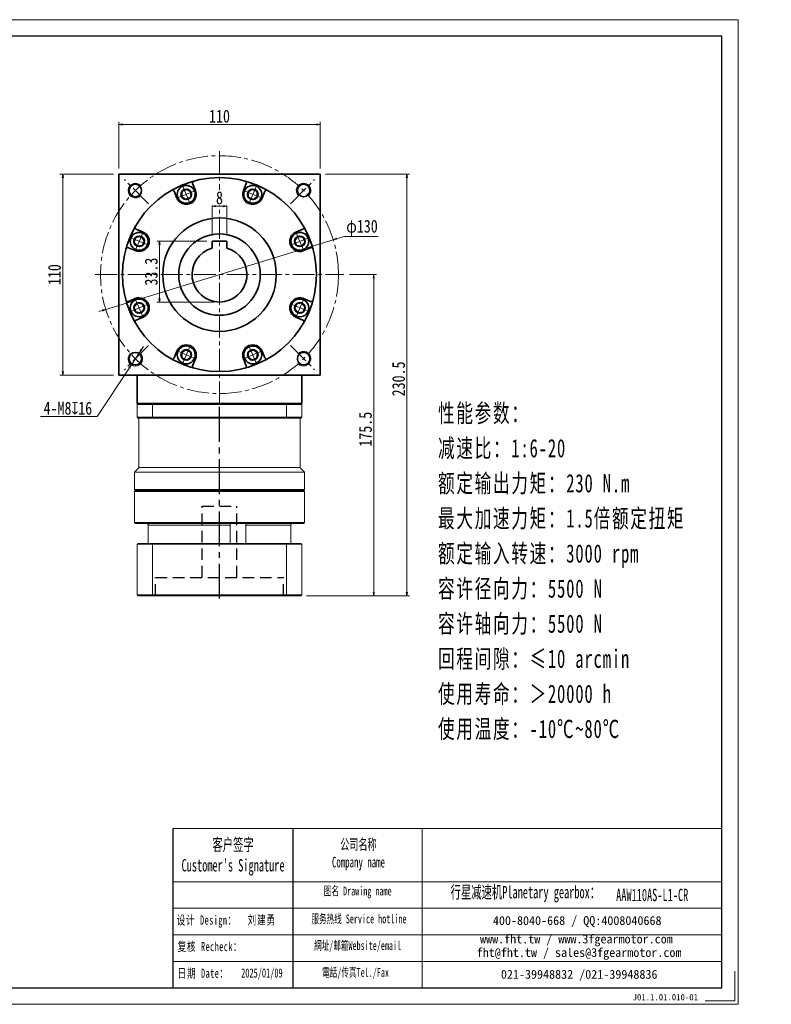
# Model space of a CAD drawing. Header units: millimetres. Extents: x -3 to 779, y 0 to 538.
# Tile 3 of 3: x 368 to 779, y 0 to 538. Entities that reach past the tile are written whole.
import ezdxf

# ---------------------------------------------------------------- set-up
doc = ezdxf.new("R2010")
doc.units = ezdxf.units.MM
doc.set_wipeout_variables(frame=1)
for name, pattern in [('CENTER2', [28.575, 19.05, -3.175, 3.175, -3.175]), ('DASHED2', [9.525, 6.35, -3.175]), ('点画线', [18, 12, -2, 2, -2])]:
    doc.linetypes.add(name, pattern=pattern)
for name, color, linetype in [('3中心线层', 1, 'CENTER2'), ('4虚线层', 6, 'DASHED2'), ('6文字层', 3, 'Continuous'), ('7标注层', 4, 'Continuous')]:
    doc.layers.add(name, color=color, linetype=linetype)
for name, color, linetype, lineweight in [('EB0', 7, 'Continuous', 35), ('SLD-0', 7, 'Continuous', 18), ('中心线层', 1, '点画线', 18), ('图框_外框线', 7, 'Continuous', 18), ('尺寸线层', 3, 'Continuous', 18), ('粗实线层', 7, 'Continuous', 35)]:
    doc.layers.add(name, color=color, linetype=linetype, lineweight=lineweight)
doc.styles.add('SLDTEXTSTYLE4', font='SimSun.ttf', dxfattribs={"width": 0.611111})
doc.styles.get("Standard").update_dxf_attribs({"font": 'SimSun.ttf'})
doc.styles.add('宋体', font='SimSun.ttf', dxfattribs={"width": 0.8})
doc.styles.add('标准', font='txt', dxfattribs={"width": 0.667})
doc.styles.add('样式 1', font='SimSun.ttf')
doc.dimstyles.new('A水平标注$0', dxfattribs={"dimtxt": 3.5, "dimasz": 2, "dimexe": 1.5, "dimexo": 3, "dimgap": 1.1, "dimtad": 1, "dimtoh": 1, "dimdec": 4, "dimdsep": 46, "dimtxsty": '宋体', "dimblk": 'OPEN', "dimcen": 3, "dimclrd": 3, "dimclre": 3, "dimclrt": 6, "dimadec": 0, "dimazin": 0, "dimtm": 1e-09, "dimtfac": 1, "dimtdec": 4, "dimtix": 1, "dimtmove": 0, "dimatfit": 3, "dimldrblk": 'OPEN', "dimfxl": 0, "dimlwd": 13, "dimlwe": 13, "dimarcsym": 0})
doc.dimstyles.new('D直径标注φ25', dxfattribs={"dimtxt": 3.5, "dimasz": 2, "dimexe": 1, "dimexo": 3, "dimtad": 1, "dimtoh": 1, "dimdec": 1, "dimdsep": 46, "dimtxsty": '宋体', "dimblk": 'OPEN', "dimcen": 3, "dimclrd": 3, "dimclre": 3, "dimclrt": 130, "dimadec": 0, "dimazin": 0, "dimtm": 1e-09, "dimtfac": 1, "dimtdec": 1, "dimtmove": 0, "dimatfit": 0, "dimldrblk": 'OPEN', "dimfxl": 0, "dimlwd": 13, "dimlwe": 13, "dimarcsym": 0})
doc.dimstyles.new('螺孔(M8-7H)', dxfattribs={"dimtxt": 3.5, "dimasz": 2, "dimexe": 1.25, "dimexo": 3, "dimtad": 1, "dimtoh": 1, "dimdec": 4, "dimdsep": 46, "dimtxsty": '宋体', "dimblk": 'OPEN', "dimcen": 3, "dimclrd": 3, "dimclre": 3, "dimclrt": 2, "dimadec": 0, "dimazin": 0, "dimtm": 1e-09, "dimtfac": 1, "dimtdec": 4, "dimtmove": 0, "dimatfit": 3, "dimldrblk": 'OPEN', "dimfxl": 0, "dimlwd": 9, "dimlwe": 9, "dimarcsym": 0})

# ---------------------------------------------------------------- blocks, each defined once
blk = doc.blocks.new('_Open')
at = {"color": 0, "linetype": 'ByBlock', "lineweight": -2}
for p, q in [((-1, 0.17), (0, 0)), ((-1, -0.17), (0, 0)), ((0, 0), (-1, 0))]:
    blk.add_line(p, q, dxfattribs=at)
blk = doc.blocks.new('*D20')
at = {"layer": 'Defpoints', "color": 0, "transparency": 16777216}
for p in [(532.6, 480.92), (422.6, 453.85), (532.6, 453.85)]:
    blk.add_point(p, dxfattribs=at)
at = {"layer": '尺寸线层', "color": 3, "lineweight": 13, "transparency": 16777216}
for p, q in [((422.6, 456.85), (422.6, 482.42)), ((424.6, 480.92), (530.6, 480.92)), ((532.6, 456.85), (532.6, 482.42))]:
    blk.add_line(p, q, dxfattribs=at)
at = {"layer": '尺寸线层', "color": 3, "lineweight": 13, "transparency": 16777216, "xscale": 2, "yscale": 2, "zscale": 2, "rotation": 180}
blk.add_blockref('_Open', (422.6, 480.92), dxfattribs=at)
at = {"layer": '尺寸线层', "color": 3, "lineweight": 13, "transparency": 16777216, "xscale": 2, "yscale": 2, "zscale": 2}
blk.add_blockref('_Open', (532.6, 480.92), dxfattribs=at)
at = {"layer": '尺寸线层', "color": 6, "transparency": 16777216, "insert": (477.6, 485.42), "char_height": 7, "attachment_point": 5, "style": '宋体', "bg_fill": 3, "box_fill_scale": 1.1, "bg_fill_color": 256, "bg_fill_true_color": 13158600, "bg_fill_transparency": 0}
blk.add_mtext('110', dxfattribs=at)
blk = doc.blocks.new('*D21')
at = {"layer": 'Defpoints', "color": 0, "transparency": 16777216}
for p in [(391.95, 453.85), (422.6, 453.85), (422.6, 343.85)]:
    blk.add_point(p, dxfattribs=at)
at = {"layer": '尺寸线层', "color": 3, "lineweight": 13, "transparency": 16777216}
for p, q in [((419.6, 453.85), (390.45, 453.85)), ((391.95, 345.85), (391.95, 451.85)), ((419.6, 343.85), (390.45, 343.85))]:
    blk.add_line(p, q, dxfattribs=at)
at = {"layer": '尺寸线层', "color": 3, "lineweight": 13, "transparency": 16777216, "xscale": 2, "yscale": 2, "zscale": 2}
for p, rotation in [((391.95, 453.85), 90), ((391.95, 343.85), 270)]:
    blk.add_blockref('_Open', p, dxfattribs=dict(at, rotation=rotation))
at = {"layer": '尺寸线层', "color": 6, "transparency": 16777216, "insert": (387.45, 398.85), "char_height": 7, "attachment_point": 5, "rotation": 90, "style": '宋体', "bg_fill": 3, "box_fill_scale": 1.1, "bg_fill_color": 256, "bg_fill_true_color": 13158600, "bg_fill_transparency": 0}
blk.add_mtext('110', dxfattribs=at)
blk = doc.blocks.new('*D22')
at = {"layer": 'Defpoints', "color": 0, "transparency": 16777216}
for p in [(539.74, 417.91), (415.46, 379.79)]:
    blk.add_point(p, dxfattribs=at)
at = {"layer": '尺寸线层', "color": 3, "lineweight": 13, "transparency": 16777216}
for p, q in [((415.46, 379.79), (539.74, 417.91)), ((541.66, 418.5), (545.63, 419.71)), ((545.63, 419.71), (564.3, 419.71)), ((413.55, 379.21), (411.63, 378.62))]:
    blk.add_line(p, q, dxfattribs=at)
at = {"layer": '尺寸线层', "color": 3, "lineweight": 13, "transparency": 16777216, "xscale": 2, "yscale": 2, "zscale": 2}
for p, rotation in [((539.74, 417.91), 197.0496151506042), ((415.46, 379.79), 17.04961515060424)]:
    blk.add_blockref('_Open', p, dxfattribs=dict(at, rotation=rotation))
at = {"layer": '尺寸线层', "color": 130, "transparency": 16777216, "insert": (555.47, 424.37), "char_height": 7, "attachment_point": 5, "style": '宋体'}
blk.add_mtext('φ130', dxfattribs=at)
blk = doc.blocks.new('*X6')
at = {"layer": '中心线层', "linetype": '点画线', "lineweight": 18}
for p, q in [((0, -5.64), (0, 5.64)), ((-5.64, 0), (5.64, 0))]:
    blk.add_line(p, q, dxfattribs=at)
at = {"layer": '粗实线层'}
for p, q in [((-2.89, 0), (-1.44, 2.5)), ((-2.89, 0), (-1.44, -2.5)), ((-1.44, 2.5), (1.44, 2.5)), ((2.89, 0), (1.44, 2.5)), ((2.89, 0), (1.44, 2.5)), ((2.89, 0), (1.44, -2.5)), ((-1.44, -2.5), (1.44, -2.5))]:
    blk.add_line(p, q, dxfattribs=at)
blk.add_circle((0, 0), 2.89, dxfattribs=at)
for start, end in [(0, 180), (180, 360)]:
    blk.add_arc((0, 0), 4.89, start, end, dxfattribs=at)
blk = doc.blocks.new('*D27')
at = {"layer": 'Defpoints', "color": 0, "transparency": 16777216}
for p in [(473.6, 417.15), (481.6, 417.15)]:
    blk.add_point(p, dxfattribs=at)
at = {"layer": '尺寸线层', "color": 3, "lineweight": 13, "transparency": 16777216}
for p, q in [((473.6, 420.15), (473.6, 437.78)), ((479.6, 436.28), (475.6, 436.28)), ((481.6, 420.15), (481.6, 437.78))]:
    blk.add_line(p, q, dxfattribs=at)
at = {"layer": '尺寸线层', "color": 3, "lineweight": 13, "transparency": 16777216, "xscale": 2, "yscale": 2, "zscale": 2, "rotation": 180}
blk.add_blockref('_Open', (473.6, 436.28), dxfattribs=at)
at = {"layer": '尺寸线层', "color": 3, "lineweight": 13, "transparency": 16777216, "xscale": 2, "yscale": 2, "zscale": 2}
blk.add_blockref('_Open', (481.6, 436.28), dxfattribs=at)
at = {"layer": '尺寸线层', "color": 6, "transparency": 16777216, "insert": (477.6, 440.78), "char_height": 7, "attachment_point": 5, "style": '宋体', "bg_fill": 3, "box_fill_scale": 1.1, "bg_fill_color": 256, "bg_fill_true_color": 13158600, "bg_fill_transparency": 0}
blk.add_mtext('8', dxfattribs=at)
at = {"layer": 'Defpoints', "color": 0, "transparency": 16777216}
blk.add_point((473.6, 436.28), dxfattribs=at)
blk = doc.blocks.new('*D28')
at = {"layer": 'Defpoints', "color": 0, "transparency": 16777216}
for p in [(473.6, 417.15), (444.83, 383.85), (477.6, 383.85)]:
    blk.add_point(p, dxfattribs=at)
at = {"layer": '尺寸线层', "color": 3, "lineweight": 13, "transparency": 16777216}
for p, q in [((470.6, 417.15), (443.33, 417.15)), ((444.83, 415.15), (444.83, 385.85)), ((474.6, 383.85), (443.33, 383.85))]:
    blk.add_line(p, q, dxfattribs=at)
at = {"layer": '尺寸线层', "color": 3, "lineweight": 13, "transparency": 16777216, "xscale": 2, "yscale": 2, "zscale": 2}
for p, rotation in [((444.83, 417.15), 90), ((444.83, 383.85), 270)]:
    blk.add_blockref('_Open', p, dxfattribs=dict(at, rotation=rotation))
at = {"layer": '尺寸线层', "color": 6, "transparency": 16777216, "insert": (440.33, 400.5), "char_height": 7, "attachment_point": 5, "rotation": 90, "style": '宋体'}
blk.add_mtext('33.3', dxfattribs=at)
blk = doc.blocks.new('*D7')
at = {"layer": 'Defpoints', "color": 0, "transparency": 16777216}
for p in [(545.6, 398.85), (561.87, 398.85), (522.2, 223.35)]:
    blk.add_point(p, dxfattribs=at)
at = {"layer": '尺寸线层', "color": 3, "lineweight": 13, "transparency": 16777216}
for p, q in [((548.6, 398.85), (563.37, 398.85)), ((561.87, 225.35), (561.87, 396.85)), ((525.2, 223.35), (563.37, 223.35))]:
    blk.add_line(p, q, dxfattribs=at)
at = {"layer": '尺寸线层', "color": 3, "lineweight": 13, "transparency": 16777216, "xscale": 2, "yscale": 2, "zscale": 2}
for p, rotation in [((561.87, 398.85), 90), ((561.87, 223.35), 270)]:
    blk.add_blockref('_Open', p, dxfattribs=dict(at, rotation=rotation))
at = {"layer": '尺寸线层', "color": 6, "transparency": 16777216, "insert": (557.37, 314.35), "char_height": 7, "attachment_point": 5, "rotation": 90, "style": '宋体', "bg_fill": 3, "box_fill_scale": 1.1, "bg_fill_color": 256, "bg_fill_true_color": 13158600, "bg_fill_transparency": 0}
blk.add_mtext('175.5', dxfattribs=at)
blk = doc.blocks.new('*D8')
at = {"layer": 'Defpoints', "color": 0, "transparency": 16777216}
for p in [(532.6, 453.85), (522.2, 223.35), (579.99, 223.35)]:
    blk.add_point(p, dxfattribs=at)
at = {"layer": '尺寸线层', "color": 3, "lineweight": 13, "transparency": 16777216}
for p, q in [((535.6, 453.85), (581.49, 453.85)), ((579.99, 451.85), (579.99, 225.35)), ((525.2, 223.35), (581.49, 223.35))]:
    blk.add_line(p, q, dxfattribs=at)
at = {"layer": '尺寸线层', "color": 3, "lineweight": 13, "transparency": 16777216, "xscale": 2, "yscale": 2, "zscale": 2}
for p, rotation in [((579.99, 453.85), 90), ((579.99, 223.35), 270)]:
    blk.add_blockref('_Open', p, dxfattribs=dict(at, rotation=rotation))
at = {"layer": '尺寸线层', "color": 6, "transparency": 16777216, "insert": (575.49, 341.85), "char_height": 7, "attachment_point": 5, "rotation": 90, "style": '宋体', "bg_fill": 3, "box_fill_scale": 1.1, "bg_fill_color": 256, "bg_fill_true_color": 13158600, "bg_fill_transparency": 0}
blk.add_mtext('230.5', dxfattribs=at)
blk = doc.blocks.new('*D30')
at = {"color": 3, "lineweight": 9, "transparency": 16777216}
for p, q in [((433.84, 356.23), (429.44, 349.55)), ((434.94, 357.9), (436.04, 359.57)), ((410.79, 321.24), (428.34, 347.88)), ((379.74, 321.24), (410.79, 321.24))]:
    blk.add_line(p, q, dxfattribs=at)
at = {"layer": 'Defpoints', "color": 0, "transparency": 16777216}
for p in [(433.84, 356.23), (429.44, 349.55)]:
    blk.add_point(p, dxfattribs=at)
at = {"color": 3, "lineweight": 9, "transparency": 16777216, "xscale": 2, "yscale": 2, "zscale": 2}
for p, rotation in [((433.84, 356.23), 236.6310453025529), ((429.44, 349.55), 56.63104530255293)]:
    blk.add_blockref('_Open', p, dxfattribs=dict(at, rotation=rotation))
at = {"color": 2, "transparency": 16777216, "insert": (394.76, 325.81), "char_height": 7, "attachment_point": 5, "style": '宋体'}
blk.add_mtext('4-M8{\\famgdt|b0|i0|c0|p0;x}{16}', dxfattribs=at)

msp = doc.modelspace()

# ---------------------------------------------------------------- linework, layer by layer
at = {"color": 7, "linetype": 'Continuous', "lineweight": 15}
for p, q in [((441.18542, 328.35227), (433.0997, 328.35227)), ((514.01398, 328.35227), (441.18542, 328.35227)), ((432.5997, 327.85227), (441.00735, 327.85227)), ((432.5997, 320.85227), (432.5997, 327.85227)), ((441.00735, 327.85227), (514.19205, 327.85227)), ((441.00735, 327.85227), (441.00735, 320.85227)), ((514.19205, 320.85227), (514.19205, 327.85227)), ((441.00735, 320.85227), (432.5997, 320.85227)), ((433.0997, 320.35227), (441.18542, 320.35227)), ((514.19205, 320.85227), (441.00735, 320.85227)), ((441.18542, 320.35227), (514.01398, 320.35227)), ((431.0997, 280.35227), (477.5997, 280.35227)), ((477.5997, 280.85227), (431.5997, 280.85227)), ((438.59893, 261.85227), (483.42813, 261.85227)), ((438.59893, 251.85227), (438.59893, 261.85227)), ((483.42813, 261.85227), (483.42813, 251.85227)), ((491.95955, 251.85227), (491.95955, 261.85227)), ((491.95955, 261.85227), (516.60047, 261.85227)), ((516.60047, 261.85227), (516.60047, 251.85227)), ((432.5997, 251.45227), (441.00735, 251.45227)), ((432.5997, 251.45227), (432.5997, 223.75227)), ((441.14973, 251.85227), (432.9997, 251.85227)), ((441.00735, 251.45227), (441.00735, 223.75227)), ((441.00735, 251.45227), (514.19205, 251.45227)), ((514.04967, 251.85227), (441.14973, 251.85227)), ((514.19205, 251.45227), (514.19205, 223.75227)), ((441.00735, 223.75227), (432.5997, 223.75227)), ((432.9997, 223.35227), (441.14973, 223.35227)), ((514.19205, 223.75227), (441.00735, 223.75227)), ((441.14973, 223.35227), (514.04967, 223.35227))]:
    msp.add_line(p, q, dxfattribs=at)
msp.add_line((517.72904, 96.04297), (517.72904, 9.04575))
for points in [[(433.0997, 328.35227), (432.5997, 327.85227)], [(441.18542, 328.35227), (441.00735, 327.85227)], [(514.01398, 328.35227), (514.19205, 327.85227)], [(432.5997, 320.85227), (433.0997, 320.35227)], [(433.5997, 293.35227), (433.5997, 320.35227)], [(441.00735, 320.85227), (441.18542, 320.35227)], [(514.19205, 320.85227), (514.01398, 320.35227)], [(431.0997, 290.85227), (433.5997, 293.35227)], [(431.0997, 281.35227), (431.0997, 290.85227)], [(431.5997, 280.85227), (431.0997, 281.35227)], [(431.0997, 280.35227), (431.5997, 280.85227)], [(431.0997, 263.35227), (431.0997, 280.35227)], [(431.5997, 262.85227), (431.0997, 263.35227)], [(432.5997, 251.45227), (432.9997, 251.85227)], [(441.00735, 251.45227), (441.14973, 251.85227)], [(514.19205, 251.45227), (514.04967, 251.85227)], [(432.5997, 223.75227), (432.9997, 223.35227)], [(441.14973, 223.35227), (441.00735, 223.75227)], [(514.04967, 223.35227), (514.19205, 223.75227)]]:
    msp.add_open_spline(points, degree=1, dxfattribs=at)
for points, knots in [([(438.59893, 261.85227), (438.5887, 261.96235), (438.56824, 262.18249), (438.40866, 262.47739), (438.16944, 262.70531), (437.89196, 262.83306), (437.70145, 262.84669), (437.62347, 262.85227)], [0, 0, 0, 0, 0.324175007, 0.648284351, 0.979229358, 1.316860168, 1.550819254, 1.550819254, 1.550819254, 1.550819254]), ([(483.39811, 262.72875), (483.39764, 262.72127), (483.39467, 262.67419), (483.40731, 262.491), (483.42348, 262.198), (483.42658, 261.96753), (483.42813, 261.85227)], [0, 0, 0, 0, 0.0513915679, 0.3237471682, 0.6004135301, 0.8771995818, 0.8771995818, 0.8771995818, 0.8771995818]), ([(491.95955, 261.85227), (491.96617, 261.96235), (491.97943, 262.18249), (492.07876, 262.47739), (492.21521, 262.70531), (492.35687, 262.83306), (492.43939, 262.84669), (492.47317, 262.85227)], [0, 0, 0, 0, 0.251379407, 0.502707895, 0.759337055, 1.021150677, 1.202572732, 1.202572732, 1.202572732, 1.202572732]), ([(517.57593, 262.85227), (517.55903, 262.85199), (517.43372, 262.84992), (517.20149, 262.79659), (516.92083, 262.62134), (516.71193, 262.35792), (516.61237, 262.08408), (516.6035, 261.91126), (516.60047, 261.85227)], [0, 0, 0, 0, 0.05070556, 0.376081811, 0.704498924, 1.040598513, 1.377079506, 1.551483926, 1.551483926, 1.551483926, 1.551483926])]:
    msp.add_open_spline(points, degree=3, knots=knots, dxfattribs=at)
at = {"layer": '3中心线层'}
msp.add_line((477.60319, 221.77468), (477.60111, 328.35227), dxfattribs=at)
at = {"layer": '4虚线层'}
for p, q in [((468.10215, 272.35227), (487.10215, 272.35227)), ((468.10285, 233.35227), (468.10215, 272.35227)), ((487.10285, 233.35227), (487.10215, 272.35227)), ((442.60285, 233.35227), (512.60285, 233.35227)), ((442.60303, 223.35227), (442.60285, 233.35227)), ((512.60303, 223.35227), (512.60285, 233.35227))]:
    msp.add_line(p, q, dxfattribs=at)
at = {"layer": '7标注层', "color": 0}
msp.add_line((452.10324, 96.04297), (452.10324, 9.06063), dxfattribs=at)
at = {"layer": 'EB0'}
for p, q in [((522.60111, 328.35227), (432.60111, 328.35227)), ((522.60111, 328.35227), (432.60111, 328.35227)), ((517.60111, 328.35227), (522.60111, 328.35227))]:
    msp.add_line(p, q, dxfattribs=at)
at = {"layer": '中心线层'}
for p, q in [((477.60111, 328.35227), (477.60111, 466.85227)), ((438.8811, 437.57228), (425.60496, 450.84842)), ((516.32112, 437.57228), (529.59726, 450.84842)), ((516.32112, 437.57228), (529.59726, 450.84842)), ((409.60111, 398.85227), (545.60111, 398.85227)), ((438.8811, 360.13226), (425.60496, 346.85612)), ((438.8811, 360.13226), (425.60496, 346.85612)), ((516.32112, 360.13226), (529.59726, 346.85612)), ((516.32112, 360.13226), (529.59726, 346.85612))]:
    msp.add_line(p, q, dxfattribs=at)
msp.add_circle((477.60111, 398.85227), 65, dxfattribs=at)
at = {"layer": '图框_外框线'}
for p, q in [((452.10324, 96.04297), (517.72904, 96.04297)), ((517.72904, 96.04297), (517.72904, 9.06063)), ((517.72904, 96.04297), (752.03204, 96.04297)), ((588.43644, 96.04297), (588.43644, 9.06063)), ((452.10324, 67.01689), (517.72904, 67.01689)), ((517.72904, 67.01689), (752.03204, 67.01689)), ((452.10324, 52.50386), (752.03204, 52.50386)), ((452.10324, 37.99082), (752.03204, 37.99082)), ((452.10324, 23.47778), (752.03204, 23.47778))]:
    msp.add_line(p, q, dxfattribs=at)
at = {"layer": '图框_外框线', "color": 3}
msp.add_lwpolyline([(759.28054, 18.12125), (759.28054, 1.81213), (742.97142, 1.81213)], dxfattribs=at)
at = {"layer": '粗实线层'}
for p, q in [((422.60111, 343.85227), (422.60111, 453.85227)), ((422.60111, 453.85227), (532.60111, 453.85227)), ((532.60111, 453.85227), (532.60111, 343.85227)), ((464.50498, 444.84131), (462.93899, 448.62196)), ((490.69724, 444.84131), (492.26323, 448.62196)), ((454.34231, 440.63179), (452.77631, 444.41244)), ((500.85991, 440.63179), (502.42591, 444.41244)), ((435.82159, 422.11107), (432.04094, 423.67707)), ((519.38063, 422.11107), (523.16128, 423.67707)), ((481.60111, 417.15227), (473.60111, 417.15227)), ((473.60111, 417.15227), (473.60111, 413.3091)), ((481.60111, 417.15227), (481.60111, 413.3091)), ((431.61207, 411.9484), (427.83142, 413.51439)), ((523.59015, 411.9484), (527.3708, 413.51439)), ((431.61207, 385.75614), (427.83142, 384.19015)), ((523.59015, 385.75614), (527.3708, 384.19015)), ((435.82159, 375.59347), (432.04094, 374.02747)), ((519.38063, 375.59347), (523.16128, 374.02747)), ((454.34231, 357.07275), (452.77631, 353.2921)), ((500.85991, 357.07275), (502.42591, 353.2921)), ((464.50498, 352.86323), (462.93899, 349.08258)), ((490.69724, 352.86323), (492.26323, 349.08258)), ((532.60111, 343.85227), (422.60111, 343.85227)), ((432.60111, 328.35227), (432.60111, 343.85227)), ((522.60111, 328.35227), (522.60111, 343.85227)), ((522.60111, 328.35227), (522.60111, 343.85227))]:
    msp.add_line(p, q, dxfattribs=at)
for centre in [(431.63917, 444.81421), (523.56305, 444.81421), (523.56305, 444.81421), (431.63917, 352.89033), (431.63917, 352.89033), (523.56305, 352.89033), (523.56305, 352.89033)]:
    msp.add_circle(centre, 3.4, dxfattribs=at)
at = {"layer": '粗实线层', "lineweight": 18}
for centre, start, end in [((431.63917, 444.81421), 43.2367746, 315), ((523.56305, 444.81421), 313.2367746, 225), ((523.56305, 444.81421), 313.2367746, 225), ((431.63917, 352.89033), 133.2367746, 45), ((431.63917, 352.89033), 133.2367746, 45), ((523.56305, 352.89033), 223.2367746, 135), ((523.56305, 352.89033), 223.2367746, 135)]:
    msp.add_arc(centre, 4, start, end, dxfattribs=at)
at = {"layer": '粗实线层'}
for centre, radius, start, end in [((463.86286, 449.00464), 1, 105.3191645, 202.5000344), ((491.33936, 449.00464), 1, 337.4999656, 74.6808355), ((451.85243, 444.02976), 1, 22.4999656, 119.6808355), ((459.42365, 442.73655), 5.5, 202.5, 22.5), ((495.77857, 442.73655), 5.5, 157.5, 337.5), ((503.34979, 444.02976), 1, 60.3191645, 157.5000344), ((432.42362, 424.60095), 1, 150.3191645, 247.5000344), ((433.71683, 417.02973), 5.5, 247.5, 67.5), ((521.48539, 417.02973), 5.5, 112.5, 292.5), ((522.7786, 424.60095), 1, 292.4999656, 29.6808355), ((427.44874, 412.59052), 1, 67.4999656, 164.6808355), ((477.60111, 398.85227), 15, 105.46601, 74.53399), ((527.75349, 412.59052), 1, 15.3191645, 112.5000344), ((427.44874, 385.11402), 1, 195.3191645, 292.5000344), ((433.71683, 380.67481), 5.5, 292.5, 112.5), ((521.48539, 380.67481), 5.5, 67.5, 247.5), ((527.75349, 385.11402), 1, 247.4999656, 344.6808355), ((432.42362, 373.10359), 1, 112.4999656, 209.6808355), ((522.7786, 373.10359), 1, 330.3191645, 67.5000344), ((459.42365, 354.96799), 5.5, 337.5, 157.5), ((495.77857, 354.96799), 5.5, 22.5, 202.5), ((451.85243, 353.67478), 1, 240.3191645, 337.5000344), ((503.34979, 353.67478), 1, 202.4999656, 299.6808355), ((463.86286, 348.69989), 1, 157.4999656, 254.6808355), ((491.33936, 348.69989), 1, 285.3191645, 22.5000344)]:
    msp.add_arc(centre, radius, start, end, dxfattribs=at)

# ---------------------------------------------------------------- block references
at = {"layer": '粗实线层', "rotation": 22.5}
msp.add_blockref('*X6', (459.42365, 442.73655), dxfattribs=at)

# ---------------------------------------------------------------- texts
at = {"layer": '6文字层', "insert": (703.34484, 5.64113), "char_height": 3.5, "width": 43.304423, "attachment_point": 1, "style": '样式 1'}
msp.add_mtext('J01.1.01.010-01', dxfattribs=at)
at = {"layer": 'SLD-0', "color": 1, "attachment_point": 2}
for s, insert, char_height, width, style in [("{\\fSimSun|b1|i0|c134|p2;客户签字\\PCustomer's Signature}", (485.02926, 90.67303), 6.7727509, 84.25372, 'SLDTEXTSTYLE4'), ('{\\fSimSun|b1|i0|c134|p2;公司名称\\PCompany name}', (553.53119, 90.3135), 5.8052151, 75.1594099, 'SLDTEXTSTYLE4'), ('{\\fSimSun|b1|i0|c134|p2;图名 Drawing name}', (553.13438, 64.34162), 4.8376792, 61.8675528, 'SLDTEXTSTYLE4'), ('{\\fSimSun|b1|i0|c134|p2;  \\H1.1667x;行星减速机Planetary gearbox\\fSimSun|b0|i0|c134|p2;：}', (642.32003, 64.71479), 5.8052151, 91.3023335, 'SLDTEXTSTYLE4'), ('AAW110AS-L1-CR', (714.04097, 63.17348), 6.7727509, 49.2885591, 'SLDTEXTSTYLE4'), ('{\\fNSimSun|b0|i0|c134|p49;\\T1.1;设计 \\fNSimSun|b0|i0|c0|p49;Design\\fNSimSun|b0|i0|c134|p49;：}', (470.6335, 48.54625), 5, 31.9717109, '标准'), ('{\\fSimSun|b0|i0|c134|p2;\\T1.1;刘建勇}', (500.69586, 48.66205), 5, 31.9717109, '标准'), ('{\\fSimSun|b1|i0|c134|p2;服务热线 Service hotline}', (553.82039, 49.12964), 4.8376792, 68.9263973, 'SLDTEXTSTYLE4'), ('{\\fNSimSun|b0|i0|c134|p49;\\T1.1;复核 \\fNSimSun|b0|i0|c0|p49;Recheck\\fNSimSun|b0|i0|c134|p49;：}', (472.38899, 34.09256), 5, 47.4718995, '标准'), ('{\\fSimSun|b1|i0|c134|p2;網址/邮箱Website/email}', (553.06712, 34.55447), 4.8376792, 71.7458919, 'SLDTEXTSTYLE4'), ('{\\fNSimSun|b0|i0|c134|p49;\\T1.1;日期 Date：}', (468.68462, 19.51091), 5, 31.9717109, '标准'), ('{\\fNSimSun|b0|i0|c134|p49;2025/01/09}', (500.78188, 19.63761), 5, 31.9717109, '标准'), ('{\\fSimSun|b1|i0|c134|p2;電話/传真Tel./Fax}', (551.98327, 19.86566), 4.8376792, 72.6087847, 'SLDTEXTSTYLE4')]:
    msp.add_mtext(s, dxfattribs=dict(at, insert=insert, char_height=char_height, width=width, style=style))
at = {"layer": 'SLD-0', "color": 1, "char_height": 4.8376792, "attachment_point": 2}
for s, insert, width in [('{\\fSimSun|b1|i0|c134|p2;400-8040-668 / QQ:4008040668}', (673.07102, 48.20527), 140.851011), ('{\\fSimSun|b1|i0|c134|p2;www.fht.tw / www.3fgearmotor.com }', (672.62496, 38.12903), 141.0095703), ('\\pt58.05215;{\\fSimSun|b1|i0|c134|p2;fht@fht.tw / sales@3fgearmotor.com }', (674.09929, 30.76253), 141.0095703), ('{\\fSimSun|b1|i0|c134|p2;021-39948832 /021-39948836 }', (674.14987, 18.80794), 107.6714739)]:
    msp.add_mtext(s, dxfattribs=dict(at, insert=insert, width=width))
at = {"layer": '尺寸线层', "insert": (597.00826, 328.17124), "char_height": 10, "width": 215.3385401, "attachment_point": 1, "line_spacing_factor": 1.15057, "style": '标准'}
msp.add_mtext('{\\fNSimSun|b0|i0|c134|p49;\\T1.1;性能参数：\\P减速比：1:6-20\\P额定输出力矩：230 N.m\\P最大加速力矩：1.5倍额定扭矩\\P额定输入转速：3000 rpm\\P容许径向力：5500 N\\P容许轴向力：5500 N\\P回程间隙：≤10 arcmin\\P使用寿命：＞20000 h\\P使用温度：-10℃~80℃}', dxfattribs=at)

# ---------------------------------------------------------------- next in the draw order: dimensions: what is measured, and where the dimension line sits
at = {"layer": '尺寸线层'}
dim = msp.add_linear_dim(base=(532.60111, 480.92272), p1=(422.60111, 453.85227), p2=(532.60111, 453.85227), dimstyle='A水平标注$0', override={"dimtxt": 7, "dimgap": 1, "dimdec": 1, "dimpost": '<>', "dimblk": 'Open', "dimtvp": 0.1, "dimtfill": 1, "dimtfillclr": 256}, dxfattribs=at)
dim.commit()
dim.dimension.update_dxf_attribs({"geometry": '*D20', "text_midpoint": (477.60111, 480.92272), "dimtype": 160})

# ---------------------------------------------------------------- next in the draw order: dimensions: what is measured, and where the dimension line sits
dim = msp.add_linear_dim(base=(391.94791, 453.85227), p1=(422.60111, 343.85227), p2=(422.60111, 453.85227), angle=90, dimstyle='A水平标注$0', override={"dimtxt": 7, "dimgap": 1, "dimdec": 1, "dimpost": '<>', "dimblk": 'Open', "dimtvp": 0.1, "dimtfill": 1, "dimtfillclr": 256}, dxfattribs=at)
dim.commit()
dim.dimension.update_dxf_attribs({"geometry": '*D21', "text_midpoint": (391.94791, 398.85227), "dimtype": 160})

# ---------------------------------------------------------------- next in the draw order: linework, layer by layer
at = {"layer": '粗实线层'}
msp.add_circle((477.60111, 398.85227), 53, dxfattribs=at)

# ---------------------------------------------------------------- next in the draw order: dimensions: what is measured, and where the dimension line sits
dim = msp.add_diameter_dim_2p(p1=(433.83928, 356.23091), p2=(429.43906, 349.54974), text='4-M<>{\\famgdt|b0|i0|c0|p0;x}{16}', dimstyle='螺孔(M8-7H)', override={"dimtxt": 7, "dimgap": 1, "dimtad": 1, "dimtih": 0, "dimtoh": 1, "dimdec": 4, "dimlfac": 1, "dimpost": '<>', "dimcen": 0, "dimse1": 0, "dimse2": 0, "dimsd1": 0, "dimsd2": 0, "dimtix": 0, "dimtofl": 1, "dimatfit": 3, "dimtvp": 0.1, "dimtfill": 0})
dim.commit()
dim.dimension.update_dxf_attribs({"geometry": '*D30', "text_midpoint": (394.76494, 321.23608), "dimtype": 163})
at = {"layer": '尺寸线层'}
dim = msp.add_diameter_dim_2p(p1=(415.45778, 379.79429), p2=(539.74444, 417.91025), dimstyle='D直径标注φ25', override={"dimtxt": 7, "dimgap": 1, "dimpost": 'φ<>', "dimtfill": 0}, dxfattribs=at)
dim.commit()
dim.dimension.update_dxf_attribs({"geometry": '*D22', "text_midpoint": (555.46565, 419.7145), "dimtype": 163})

# ---------------------------------------------------------------- next in the draw order: dimensions: what is measured, and where the dimension line sits
dim = msp.add_linear_dim(base=(473.60111, 436.27927), p1=(481.60111, 417.15227), p2=(473.60111, 417.15227), dimstyle='A水平标注$0', override={"dimtxt": 7, "dimgap": 1, "dimdec": 1, "dimpost": '<>', "dimblk": 'Open', "dimtvp": 0.1, "dimtfill": 1, "dimtfillclr": 256}, dxfattribs=at)
dim.commit()
dim.dimension.update_dxf_attribs({"geometry": '*D27', "text_midpoint": (477.60111, 436.27927), "dimtype": 160})

# ---------------------------------------------------------------- next in the draw order: wipeouts: each hides what was drawn before it
for points in [[(500.29634, 440.86523), (500.54626, 441.6497), (500.54626, 441.6497), (500.66082, 443.01178), (500.3939, 444.35236), (499.76636, 445.56668), (498.82723, 446.55987), (497.6499, 447.25432), (497.6499, 447.25432), (496.32634, 447.59577), (494.95999, 447.55754), (493.65759, 447.14263), (492.52092, 446.38344), (491.63879, 445.3393), (491.63879, 445.3393), (491.2608, 444.60787), (491.2608, 444.60787), (490.93041, 443.37482), (490.93041, 442.09827), (491.2608, 440.86523), (491.89908, 439.7597), (492.80173, 438.85705), (493.90725, 438.21878), (493.90725, 438.21878), (495.39491, 437.86162), (496.92012, 437.98166), (498.33359, 438.56714), (499.49696, 439.56075)], [(435.58815, 421.5475), (434.80368, 421.79742), (434.80368, 421.79742), (433.4416, 421.91198), (432.10102, 421.64506), (430.8867, 421.01752), (429.89351, 420.07839), (429.19906, 418.90105), (429.19906, 418.90105), (428.85761, 417.5775), (428.89584, 416.21115), (429.31075, 414.90875), (430.06994, 413.77208), (431.11408, 412.88995), (431.11408, 412.88995), (431.84551, 412.51196), (431.84551, 412.51196), (433.07856, 412.18157), (434.35511, 412.18157), (435.58815, 412.51196), (436.69368, 413.15023), (437.59633, 414.05289), (438.2346, 415.15841), (438.2346, 415.15841), (438.59176, 416.64607), (438.47172, 418.17128), (437.88624, 419.58475), (436.89263, 420.74812)], [(523.35671, 412.51196), (524.08814, 412.88995), (524.08814, 412.88995), (525.13228, 413.77208), (525.89147, 414.90875), (526.30639, 416.21115), (526.34461, 417.5775), (526.00316, 418.90105), (526.00316, 418.90105), (525.30871, 420.07839), (524.31552, 421.01752), (523.1012, 421.64506), (521.76062, 421.91198), (520.39854, 421.79742), (520.39854, 421.79742), (519.61407, 421.5475), (519.61407, 421.5475), (518.50854, 420.90923), (517.60589, 420.00658), (516.96762, 418.90105), (516.63722, 417.66801), (516.63722, 416.39146), (516.96762, 415.15841), (516.96762, 415.15841), (517.767, 413.85393), (518.93037, 412.86032), (520.34384, 412.27484), (521.86905, 412.15481)], [(431.84551, 385.19258), (431.11408, 384.81459), (431.11408, 384.81459), (430.06994, 383.93246), (429.31075, 382.79579), (428.89584, 381.49339), (428.85761, 380.12704), (429.19906, 378.80348), (429.19906, 378.80348), (429.89351, 377.62615), (430.8867, 376.68702), (432.10102, 376.05948), (433.4416, 375.79256), (434.80368, 375.90712), (434.80368, 375.90712), (435.58815, 376.15704), (435.58815, 376.15704), (436.69368, 376.79531), (437.59633, 377.69796), (438.2346, 378.80348), (438.565, 380.03653), (438.565, 381.31308), (438.2346, 382.54613), (438.2346, 382.54613), (437.43522, 383.85061), (436.27185, 384.84422), (434.85838, 385.4297), (433.33317, 385.54973)], [(519.61407, 376.15704), (520.39854, 375.90712), (520.39854, 375.90712), (521.76062, 375.79256), (523.1012, 376.05948), (524.31552, 376.68702), (525.30871, 377.62615), (526.00316, 378.80348), (526.00316, 378.80348), (526.34461, 380.12704), (526.30639, 381.49339), (525.89147, 382.79579), (525.13228, 383.93246), (524.08814, 384.81459), (524.08814, 384.81459), (523.35671, 385.19258), (523.35671, 385.19258), (522.12366, 385.52297), (520.84712, 385.52297), (519.61407, 385.19258), (518.50854, 384.5543), (517.60589, 383.65165), (516.96762, 382.54613), (516.96762, 382.54613), (516.61046, 381.05847), (516.7305, 379.53326), (517.31598, 378.11979), (518.30959, 376.95642)], [(454.90588, 356.83931), (454.65596, 356.05484), (454.65596, 356.05484), (454.5414, 354.69276), (454.80832, 353.35218), (455.43586, 352.13786), (456.37499, 351.14467), (457.55233, 350.45022), (457.55233, 350.45022), (458.87588, 350.10877), (460.24223, 350.14699), (461.54463, 350.56191), (462.6813, 351.3211), (463.56343, 352.36524), (463.56343, 352.36524), (463.94142, 353.09667), (463.94142, 353.09667), (464.27181, 354.32972), (464.27181, 355.60626), (463.94142, 356.83931), (463.30315, 357.94484), (462.40049, 358.84749), (461.29497, 359.48576), (461.29497, 359.48576), (459.80731, 359.84292), (458.2821, 359.72288), (456.86863, 359.1374), (455.70526, 358.14379)], [(491.2608, 353.09667), (491.63879, 352.36524), (491.63879, 352.36524), (492.52092, 351.3211), (493.65759, 350.56191), (494.95999, 350.14699), (496.32634, 350.10877), (497.6499, 350.45022), (497.6499, 350.45022), (498.82723, 351.14467), (499.76636, 352.13786), (500.3939, 353.35218), (500.66082, 354.69276), (500.54626, 356.05484), (500.54626, 356.05484), (500.29634, 356.83931), (500.29634, 356.83931), (499.65807, 357.94484), (498.75542, 358.84749), (497.6499, 359.48576), (496.41685, 359.81616), (495.1403, 359.81616), (493.90725, 359.48576), (493.90725, 359.48576), (492.60277, 358.68638), (491.60916, 357.52301), (491.02368, 356.10954), (490.90365, 354.58433)]]:
    msp.add_wipeout(points).dxf.layer = '粗实线层'

# ---------------------------------------------------------------- next in the draw order: linework, layer by layer
at = {"layer": '图框_外框线', "color": 3}
msp.add_lwpolyline([(0, 0), (761.09267, 0), (761.09267, 538.20124), (0, 538.20124)], close=True, dxfattribs=at)
at = {"layer": '图框_外框线', "color": 3, "lineweight": 25}
msp.add_lwpolyline([(45.30314, 9.06063), (752.03204, 9.06063), (752.03204, 529.14062), (45.30314, 529.14062)], close=True, dxfattribs=at)
at = {"layer": '粗实线层'}
for radius in [31, 22.25]:
    msp.add_circle((477.60111, 398.85227), radius, dxfattribs=at)

# ---------------------------------------------------------------- next in the draw order: block references
for p, rotation in [((495.77857, 442.73655), 337.5000000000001), ((433.71683, 417.02973), 67.50000000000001), ((521.48539, 417.02973), 292.5000000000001), ((433.71683, 380.67481), 112.5), ((521.48539, 380.67481), 247.5000000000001), ((459.42365, 354.96799), 157.5000000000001), ((495.77857, 354.96799), 202.4999999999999)]:
    msp.add_blockref('*X6', p, dxfattribs=dict(at, rotation=rotation))

# ---------------------------------------------------------------- next in the draw order: dimensions: what is measured, and where the dimension line sits
at = {"layer": '尺寸线层'}
dim = msp.add_linear_dim(base=(444.83075, 383.85227), p1=(473.60111, 417.15227), p2=(477.60111, 383.85227), angle=270, dimstyle='A水平标注$0', override={"dimtxt": 7, "dimgap": 1, "dimdec": 1, "dimpost": '<>', "dimtvp": 0.1, "dimtfill": 0}, dxfattribs=at)
dim.commit()
dim.dimension.update_dxf_attribs({"geometry": '*D28', "text_midpoint": (444.83075, 400.50227), "dimtype": 160})

# ---------------------------------------------------------------- next in the draw order: dimensions: what is measured, and where the dimension line sits
dim = msp.add_linear_dim(base=(561.87186, 398.85227), p1=(522.1997, 223.35227), p2=(545.60111, 398.85227), angle=90, dimstyle='A水平标注$0', override={"dimtxt": 7, "dimgap": 1, "dimtad": 1, "dimdec": 1, "dimlfac": 1, "dimpost": '<>', "dimse1": 0, "dimse2": 0, "dimsd1": 0, "dimsd2": 0, "dimtofl": 1, "dimtvp": 0.1}, dxfattribs=at)
dim.commit()
dim.dimension.update_dxf_attribs({"geometry": '*D7', "text_midpoint": (561.87186, 314.35206), "dimtype": 160})

# ---------------------------------------------------------------- next in the draw order: dimensions: what is measured, and where the dimension line sits
dim = msp.add_linear_dim(base=(579.98645, 223.35227), p1=(532.60111, 453.85227), p2=(522.1997, 223.35227), angle=90, dimstyle='A水平标注$0', override={"dimtxt": 7, "dimgap": 1, "dimtad": 1, "dimdec": 1, "dimlfac": 1, "dimpost": '<>', "dimse1": 0, "dimse2": 0, "dimsd1": 0, "dimsd2": 0, "dimtofl": 1, "dimtvp": 0.1}, dxfattribs=at)
dim.commit()
dim.dimension.update_dxf_attribs({"geometry": '*D8', "text_midpoint": (579.98645, 341.85206), "dimtype": 160})

# ---------------------------------------------------------------- next in the draw order: linework, layer by layer
at = {"color": 7, "linetype": 'Continuous', "lineweight": 15}
for p, q in [((522.0997, 328.35227), (514.01398, 328.35227)), ((514.19205, 327.85227), (522.5997, 327.85227)), ((522.5997, 327.85227), (522.5997, 320.85227)), ((514.01398, 320.35227), (522.0997, 320.35227)), ((522.5997, 320.85227), (514.19205, 320.85227)), ((524.0997, 290.85227), (431.0997, 290.85227)), ((521.5997, 293.35227), (433.5997, 293.35227)), ((524.0997, 281.35227), (431.0997, 281.35227)), ((431.5997, 280.85227), (523.5997, 280.85227)), ((523.5997, 280.85227), (477.5997, 280.85227)), ((477.5997, 280.35227), (524.0997, 280.35227)), ((524.0997, 263.35227), (431.0997, 263.35227)), ((431.5997, 262.85227), (523.5997, 262.85227)), ((522.1997, 251.85227), (514.04967, 251.85227)), ((514.19205, 251.45227), (522.5997, 251.45227)), ((522.5997, 251.45227), (522.5997, 223.75227)), ((514.04967, 223.35227), (522.1997, 223.35227)), ((522.5997, 223.75227), (514.19205, 223.75227))]:
    msp.add_line(p, q, dxfattribs=at)
for points in [[(522.0997, 328.35227), (522.5997, 327.85227)], [(521.5997, 320.35227), (521.5997, 293.35227)], [(522.0997, 320.35227), (522.5997, 320.85227)], [(521.5997, 293.35227), (524.0997, 290.85227)], [(524.0997, 290.85227), (524.0997, 281.35227)], [(524.0997, 281.35227), (523.5997, 280.85227)], [(523.5997, 280.85227), (524.0997, 280.35227)], [(524.0997, 280.35227), (524.0997, 263.35227)], [(524.0997, 263.35227), (523.5997, 262.85227)], [(522.1997, 251.85227), (522.5997, 251.45227)], [(522.1997, 223.35227), (522.5997, 223.75227)]]:
    msp.add_open_spline(points, degree=1, dxfattribs=at)

doc.saveas('drawing.dxf')
